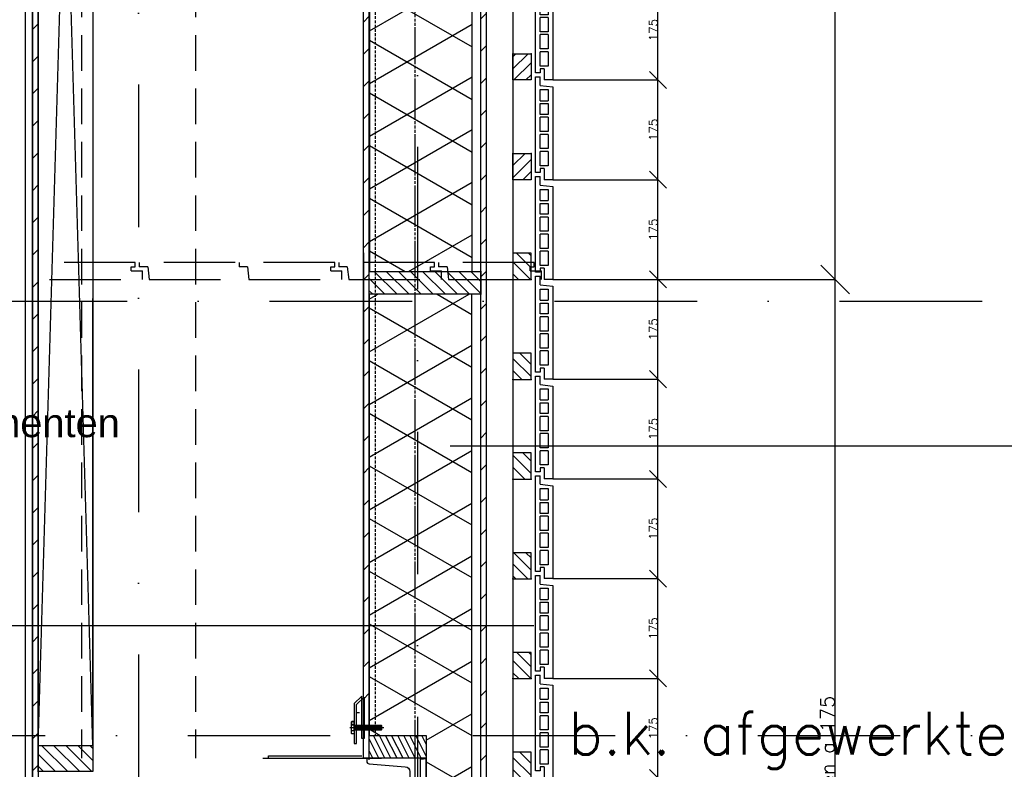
# Model space of a CAD drawing. Extents: x 0 to 317513, y 0 to 193913.
# Tile 49 of 105: x 238419 to 240147, y 102736 to 104052. Entities that reach past the tile are written whole.
import ezdxf
from ezdxf.enums import TextEntityAlignment as Align

# ---------------------------------------------------------------- set-up
doc = ezdxf.new("R2010")
doc.units = 0
doc.header["$LTSCALE"] = 20
doc.header["$MEASUREMENT"] = 0
doc.header["$PDSIZE"] = -1
for name, pattern in [('DASHDOT', [25, 12.5, -6.25, 0, -6.25]), ('DASHED2', [0.375, 0.25, -0.125]), ('DD1', [2.66667, 1.66667, -0.5, 0, -0.5]), ('HIDDEN', [9.375, 6.25, -3.125]), ('HIDDEN2', [4.6875, 3.125, -1.5625])]:
    doc.linetypes.add(name, pattern=pattern)
doc.layers.get('0').update_dxf_attribs({"linetype": 'CONTINUOUS'})
doc.layers.get('DEFPOINTS').update_dxf_attribs({"linetype": 'CONTINUOUS'})
for name, color, linetype in [('A--01A1_ACEER', 1, 'CONTINUOUS'), ('A--A21--_F-23-', 9, 'CONTINUOUS'), ('A--A25--_F--3-', 9, 'CONTINUOUS'), ('A--A42--_F--3-', 9, 'CONTINUOUS'), ('A--A42--_F-23-', 9, 'CONTINUOUS'), ('A--L13D3_VLOEREN', 3, 'CONTINUOUS'), ('A--L21--', 3, 'CONTINUOUS'), ('A--L21D3_BUITENWAND', 3, 'CONTINUOUS'), ('A--L21DC1_BUITENWAND', 1, 'HIDDEN'), ('A--L25--', 7, 'CONTINUOUS'), ('A--L25--_F-23-', 7, 'CONTINUOUS'), ('A--L28--', 7, 'CONTINUOUS'), ('A--L28--_F--3-', 1, 'CONTINUOUS'), ('A--L28D1_KONSTRUKTIES', 1, 'CONTINUOUS'), ('A--L28DC1_KONSTRUKTIES', 1, 'HIDDEN2'), ('A--L31--', 2, 'CONTINUOUS'), ('A--L31D1_BUITENKOZIJN', 1, 'CONTINUOUS'), ('A--L35--', 7, 'CONTINUOUS'), ('A--L35--_F-23-', 7, 'CONTINUOUS'), ('A--L351-_F-23-', 7, 'CONTINUOUS'), ('A--L42--', 7, 'CONTINUOUS'), ('A--L42--_F--3-', 7, 'CONTINUOUS'), ('A--L42--_F-23-', 7, 'CONTINUOUS'), ('A--M$1A-_F123-', 1, 'CONTINUOUS'), ('A--T$1A-_F123_20', 1, 'CONTINUOUS'), ('A--T01A-25_TEKST', 2, 'CONTINUOUS'), ('A--T01B2_HOOGTE_MAATV', 2, 'CONTINUOUS'), ('A--T01B3_HOOGTE_MAATV', 3, 'CONTINUOUS'), ('STRAMIEN', 8, 'DD1'), ('X--LR---_CP', 7, 'CONTINUOUS')]:
    doc.layers.add(name, color=color, linetype=linetype)
doc.styles.add('ALFA-0_25', font='ROMANS')
doc.styles.add('EB2', font='ARIAL.TTF')
doc.styles.add('HOOGTEXT', font='ROMANS.shx', dxfattribs={"height": 2.5})
doc.styles.add('MAATLIJN', font='ROMANS')
doc.dimstyles.new('ALFA25', dxfattribs={"dimscale": 0.3, "dimtxt": 50, "dimasz": 100, "dimexe": 0, "dimexo": 0, "dimgap": 2, "dimtad": 1, "dimdec": 0, "dimzin": 0, "dimdsep": 46, "dimtxsty": 'MAATLIJN', "dimblk1": 'OBLIQUE', "dimblk2": 'OBLIQUE', "dimsah": 1, "dimcen": 0, "dimclrd": 1, "dimclre": 1, "dimclrt": 2, "dimadec": 0, "dimazin": 0, "dimtfac": 0.75, "dimtdec": 4, "dimtix": 1, "dimtmove": 2, "dimatfit": 3, "dimldrblk": 'OBLIQUE', "dimfxl": 0, "dimtvp": 1.5, "dimtolj": 1, "dimtzin": 0, "dimarcsym": 0})
doc.dimstyles.new('STANDARD$0', dxfattribs={"dimscale": 50, "dimtxt": 2.5, "dimasz": 2, "dimexe": 2, "dimexo": 0, "dimgap": 2, "dimtad": 1, "dimdec": 0, "dimzin": 0, "dimdsep": 46, "dimtxsty": 'ALFA-0_25', "dimblk1": 'OBLIQUE', "dimblk2": 'OBLIQUE', "dimsah": 1, "dimcen": -3, "dimdle": 2, "dimclrd": 1, "dimclre": 1, "dimclrt": 2, "dimadec": 0, "dimazin": 0, "dimtfac": 0.666667, "dimtofl": 0, "dimtmove": 2, "dimatfit": 3, "dimldrblk": 'OBLIQUE', "dimfxl": 0, "dimtvp": 0.833333, "dimtolj": 1, "dimtzin": 0, "dimarcsym": 0})
pattern_1 = [(45, (0, 0), (-10.6066, 10.6066), [])]

# ---------------------------------------------------------------- blocks, each defined once
blk = doc.blocks.new('HOOGTEP')
at = {"layer": 'A--T01B2_HOOGTE_MAATV', "style": 'HOOGTEXT', "flags": 4}
blk.add_attdef('TEKST', (1.84, -0.671), '', height=1.5, dxfattribs=at)
at = {"layer": 'A--T01B3_HOOGTE_MAATV', "style": 'HOOGTEXT', "flags": 4}
blk.add_attdef('HOOGTE', (1.673, 3.819), '', height=1.75, dxfattribs=at)
blk = doc.blocks.new('_OBLIQUE')
at = {"color": 0, "linetype": 'ByBlock'}
blk.add_line((-0.5, -0.5), (0.5, 0.5), dxfattribs=at)
blk = doc.blocks.new('*D57')
at = {"color": 1, "linetype": 'ByBlock'}
for p, q in [((239354.3, 102895.9), (239538.8, 102895.9)), ((239538.8, 102720.9), (239538.8, 102895.9)), ((239354.3, 102720.9), (239538.8, 102720.9))]:
    blk.add_line(p, q, dxfattribs=at)
at = {"layer": 'DEFPOINTS', "color": 0, "linetype": 'ByBlock'}
for p in [(239354.3, 102895.9), (239538.8, 102895.9), (239354.3, 102720.9)]:
    blk.add_point(p, dxfattribs=at)
at = {"color": 1, "linetype": 'ByBlock', "xscale": 30, "yscale": 30, "zscale": 30}
for p, rotation in [((239538.8, 102895.9), 90), ((239538.8, 102720.9), 270)]:
    blk.add_blockref('_OBLIQUE', p, dxfattribs=dict(at, rotation=rotation))
at = {"color": 2, "linetype": 'ByBlock', "insert": (239530.7, 102808.4), "char_height": 15, "attachment_point": 5, "rotation": 90, "style": 'MAATLIJN'}
blk.add_mtext('\\A1;175', dxfattribs=at)
blk = doc.blocks.new('*D58')
at = {"color": 1, "linetype": 'ByBlock'}
for p, q in [((239354.3, 103070.9), (239538.8, 103070.9)), ((239538.8, 102895.9), (239538.8, 103070.9)), ((239354.3, 102895.9), (239538.8, 102895.9))]:
    blk.add_line(p, q, dxfattribs=at)
at = {"layer": 'DEFPOINTS', "color": 0, "linetype": 'ByBlock'}
for p in [(239354.3, 103070.9), (239538.8, 103070.9), (239354.3, 102895.9)]:
    blk.add_point(p, dxfattribs=at)
at = {"color": 1, "linetype": 'ByBlock', "xscale": 30, "yscale": 30, "zscale": 30}
for p, rotation in [((239538.8, 103070.9), 90), ((239538.8, 102895.9), 270)]:
    blk.add_blockref('_OBLIQUE', p, dxfattribs=dict(at, rotation=rotation))
at = {"color": 2, "linetype": 'ByBlock', "insert": (239530.7, 102983.4), "char_height": 15, "attachment_point": 5, "rotation": 90, "style": 'MAATLIJN'}
blk.add_mtext('\\A1;175', dxfattribs=at)
blk = doc.blocks.new('*D59')
at = {"color": 1, "linetype": 'ByBlock'}
for p, q in [((239354.3, 103245.9), (239538.8, 103245.9)), ((239538.8, 103070.9), (239538.8, 103245.9)), ((239354.3, 103070.9), (239538.8, 103070.9))]:
    blk.add_line(p, q, dxfattribs=at)
at = {"layer": 'DEFPOINTS', "color": 0, "linetype": 'ByBlock'}
for p in [(239354.3, 103245.9), (239538.8, 103245.9), (239354.3, 103070.9)]:
    blk.add_point(p, dxfattribs=at)
at = {"color": 1, "linetype": 'ByBlock', "xscale": 30, "yscale": 30, "zscale": 30}
for p, rotation in [((239538.8, 103245.9), 90), ((239538.8, 103070.9), 270)]:
    blk.add_blockref('_OBLIQUE', p, dxfattribs=dict(at, rotation=rotation))
at = {"color": 2, "linetype": 'ByBlock', "insert": (239530.7, 103158.4), "char_height": 15, "attachment_point": 5, "rotation": 90, "style": 'MAATLIJN'}
blk.add_mtext('\\A1;175', dxfattribs=at)
blk = doc.blocks.new('*D60')
at = {"color": 1, "linetype": 'ByBlock'}
for p, q in [((239354.3, 103420.9), (239538.8, 103420.9)), ((239538.8, 103245.9), (239538.8, 103420.9)), ((239354.3, 103245.9), (239538.8, 103245.9))]:
    blk.add_line(p, q, dxfattribs=at)
at = {"layer": 'DEFPOINTS', "color": 0, "linetype": 'ByBlock'}
for p in [(239354.3, 103420.9), (239538.8, 103420.9), (239354.3, 103245.9)]:
    blk.add_point(p, dxfattribs=at)
at = {"color": 1, "linetype": 'ByBlock', "xscale": 30, "yscale": 30, "zscale": 30}
for p, rotation in [((239538.8, 103420.9), 90), ((239538.8, 103245.9), 270)]:
    blk.add_blockref('_OBLIQUE', p, dxfattribs=dict(at, rotation=rotation))
at = {"color": 2, "linetype": 'ByBlock', "insert": (239530.7, 103333.4), "char_height": 15, "attachment_point": 5, "rotation": 90, "style": 'MAATLIJN'}
blk.add_mtext('\\A1;175', dxfattribs=at)
blk = doc.blocks.new('*D61')
at = {"color": 1, "linetype": 'ByBlock'}
for p, q in [((239354.3, 103420.9), (239538.8, 103420.9)), ((239538.8, 103245.9), (239538.8, 103420.9)), ((239354.3, 103245.9), (239538.8, 103245.9))]:
    blk.add_line(p, q, dxfattribs=at)
at = {"layer": 'DEFPOINTS', "color": 0, "linetype": 'ByBlock'}
for p in [(239354.3, 103420.9), (239538.8, 103420.9), (239354.3, 103245.9)]:
    blk.add_point(p, dxfattribs=at)
at = {"color": 1, "linetype": 'ByBlock', "xscale": 30, "yscale": 30, "zscale": 30}
for p, rotation in [((239538.8, 103420.9), 90), ((239538.8, 103245.9), 270)]:
    blk.add_blockref('_OBLIQUE', p, dxfattribs=dict(at, rotation=rotation))
at = {"color": 2, "linetype": 'ByBlock', "insert": (239530.7, 103333.4), "char_height": 15, "attachment_point": 5, "rotation": 90, "style": 'MAATLIJN'}
blk.add_mtext('\\A1;175', dxfattribs=at)
blk = doc.blocks.new('*D62')
at = {"color": 1, "linetype": 'ByBlock'}
for p, q in [((239354.3, 103595.9), (239538.8, 103595.9)), ((239538.8, 103420.9), (239538.8, 103595.9)), ((239354.3, 103420.9), (239538.8, 103420.9))]:
    blk.add_line(p, q, dxfattribs=at)
at = {"layer": 'DEFPOINTS', "color": 0, "linetype": 'ByBlock'}
for p in [(239354.3, 103595.9), (239538.8, 103595.9), (239354.3, 103420.9)]:
    blk.add_point(p, dxfattribs=at)
at = {"color": 1, "linetype": 'ByBlock', "xscale": 30, "yscale": 30, "zscale": 30}
for p, rotation in [((239538.8, 103595.9), 90), ((239538.8, 103420.9), 270)]:
    blk.add_blockref('_OBLIQUE', p, dxfattribs=dict(at, rotation=rotation))
at = {"color": 2, "linetype": 'ByBlock', "insert": (239530.7, 103508.4), "char_height": 15, "attachment_point": 5, "rotation": 90, "style": 'MAATLIJN'}
blk.add_mtext('\\A1;175', dxfattribs=at)
blk = doc.blocks.new('*U935')
at = {"layer": 'A--A42--_F-23-', "linetype": 'Continuous'}
h = blk.add_hatch(dxfattribs=at)
h.set_pattern_fill('ALFALINE', color=256, scale=40, style=0)
h.set_pattern_definition([(45, (-239233.298, -101917.898), (-28.284271, 28.284271), [])])
h.paths.add_polyline_path([(0, 0), (-5, 0), (-5, 5194), (0, 5194), (5, 5194), (5, 0)])
at = {"layer": 'A--L42--_F-23-', "color": 2, "linetype": 'Continuous'}
for points in [[(0, 0), (-5, 0), (-5, 5194), (0, 5194)], [(0, 0), (5, 0), (5, 5194), (0, 5194)]]:
    blk.add_lwpolyline(points, dxfattribs=at)
blk = doc.blocks.new('*D72')
at = {"color": 1, "linetype": 'ByBlock'}
for p, q in [((239429.1, 103595.9), (239849.9, 103595.9)), ((239849.9, 101845.9), (239849.9, 103595.9)), ((239429.1, 101845.9), (239849.9, 101845.9))]:
    blk.add_line(p, q, dxfattribs=at)
at = {"layer": 'DEFPOINTS', "color": 0, "linetype": 'ByBlock'}
for p in [(239429.1, 103595.9), (239849.9, 103595.9), (239429.1, 101845.9)]:
    blk.add_point(p, dxfattribs=at)
at = {"color": 1, "linetype": 'ByBlock', "xscale": 50, "yscale": 50, "zscale": 50}
for p, rotation in [((239849.9, 103595.9), 90), ((239849.9, 101845.9), 270)]:
    blk.add_blockref('_OBLIQUE', p, dxfattribs=dict(at, rotation=rotation))
at = {"color": 2, "linetype": 'ByBlock', "insert": (239836.4, 102720.9), "char_height": 25, "attachment_point": 5, "rotation": 90, "style": 'MAATLIJN'}
blk.add_mtext('\\A1;10 stenen a 175', dxfattribs=at)
blk = doc.blocks.new('*D73')
at = {"color": 1, "linetype": 'ByBlock'}
for p, q in [((239429.1, 105345.9), (239849.9, 105345.9)), ((239849.9, 103595.9), (239849.9, 105345.9)), ((239429.1, 103595.9), (239849.9, 103595.9))]:
    blk.add_line(p, q, dxfattribs=at)
at = {"layer": 'DEFPOINTS', "color": 0, "linetype": 'ByBlock'}
for p in [(239429.1, 105345.9), (239849.9, 105345.9), (239429.1, 103595.9)]:
    blk.add_point(p, dxfattribs=at)
at = {"color": 1, "linetype": 'ByBlock', "xscale": 50, "yscale": 50, "zscale": 50}
for p, rotation in [((239849.9, 105345.9), 90), ((239849.9, 103595.9), 270)]:
    blk.add_blockref('_OBLIQUE', p, dxfattribs=dict(at, rotation=rotation))
at = {"color": 2, "linetype": 'ByBlock', "insert": (239836.4, 104470.9), "char_height": 25, "attachment_point": 5, "rotation": 90, "style": 'MAATLIJN'}
blk.add_mtext('\\A1;10 stenen a 175', dxfattribs=at)
blk = doc.blocks.new('*D81')
at = {"color": 1, "linetype": 'ByBlock'}
for p, q in [((239354.3, 102895.9), (239538.8, 102895.9)), ((239538.8, 102720.9), (239538.8, 102895.9)), ((239354.3, 102720.9), (239538.8, 102720.9))]:
    blk.add_line(p, q, dxfattribs=at)
at = {"layer": 'DEFPOINTS', "color": 0, "linetype": 'ByBlock'}
for p in [(239354.3, 102895.9), (239538.8, 102895.9), (239354.3, 102720.9)]:
    blk.add_point(p, dxfattribs=at)
at = {"color": 1, "linetype": 'ByBlock', "xscale": 30, "yscale": 30, "zscale": 30}
for p, rotation in [((239538.8, 102895.9), 90), ((239538.8, 102720.9), 270)]:
    blk.add_blockref('_OBLIQUE', p, dxfattribs=dict(at, rotation=rotation))
at = {"color": 2, "linetype": 'ByBlock', "insert": (239530.7, 102808.4), "char_height": 15, "attachment_point": 5, "rotation": 90, "style": 'MAATLIJN'}
blk.add_mtext('\\A1;175', dxfattribs=at)
blk = doc.blocks.new('Q031612A')
at = {"layer": 'A--L35--_F-23-', "color": 1, "linetype": 'Continuous'}
for points in [[(0, 0), (0, 11), (-4.5, 11), (-5, 10.5), (-5, -10.5), (-4.5, -11), (0, -11), (0, -4.7), (-4.5, -4.7), (0, -4.7), (0, -11), (-4.5, -11), (-5, -10.5), (-5, -4.2), (-4.5, -4.7), (-5, -5.2)], [(-5, 4.4), (-4.5, 4.9), (-5, 5.4)], [(-4.5, 4.9), (0, 4.9), (0, -4.7)], [(1.7, 4.5), (0.6, -4.4)], [(0.6, 4.5), (0.6, -4.4)], [(3.2, 4.5), (2.1, -4.4)], [(4.7, 4.5), (3.6, -4.4)], [(6.2, 4.5), (5.1, -4.4)], [(7.7, 4.5), (6.6, -4.4)], [(9.2, 4.5), (8.1, -4.4)], [(10.7, 4.5), (9.6, -4.4)], [(12.3, 4.5), (11.2, -4.4)], [(13.8, 4.5), (12.7, -4.4)], [(15.3, 4.5), (14.2, -4.4)], [(16.8, 4.5), (15.7, -4.4)], [(18.3, 4.5), (17.2, -4.4)], [(19.8, 4.5), (18.7, -4.4)], [(21.3, 4.5), (20.2, -4.4)], [(22.8, 4.5), (21.7, -4.4)], [(24.3, 4.5), (23.2, -4.4)], [(25.9, 4.5), (24.8, -4.4)], [(27.4, 4.5), (26.3, -4.4)], [(28.9, 4.5), (27.8, -4.4)], [(30.4, 4.5), (29.3, -4.4)], [(31.9, 4.5), (30.8, -4.4)], [(33.4, 4.5), (32.3, -4.4)], [(34.9, 4.5), (33.8, -4.4)], [(36.4, 4.5), (35.3, -4.4)], [(37.9, 4.5), (36.8, -4.4)], [(39.5, 4.5), (38.4, -4.4)], [(41, 4.5), (39.9, -4.4)], [(42.5, 4.5), (41.4, -4.4)], [(44, 4.5), (42.9, -4.4)], [(45.5, 4.5), (44.4, -4.4)], [(47, 4.5), (45.9, -4.4)], [(47.6, -2.8), (47.5, -4.1)]]:
    blk.add_lwpolyline(points, dxfattribs=at)
blk.add_lwpolyline([(47.6, 4), (47.1, 4.5), (0, 4.5), (0, -4.4), (47.1, -4.4), (47.6, -3.9)], close=True, dxfattribs=at)
at = {"layer": 'A--L351-_F-23-', "color": 1, "linetype": 'DASHDOT'}
blk.add_lwpolyline([(-7.9, 0), (51.6, 0)], dxfattribs=at)
at = {"layer": 'X--LR---_CP', "color": 1, "linetype": 'DASHDOT'}
blk.add_point((0, 0), dxfattribs=at)
blk.add_point((0, 0), dxfattribs=at)
blk.add_point((0, 0), dxfattribs=at)
blk = doc.blocks.new('*U929')
at = {"layer": 'A--A42--_F-23-', "linetype": 'Continuous'}
h = blk.add_hatch(dxfattribs=at)
h.set_pattern_fill('ALFALINE', color=256, scale=40, style=0)
h.set_pattern_definition([(45, (-239127.343, -101917.898), (-28.284271, 28.284271), [])])
h.paths.add_polyline_path([(0, 0), (-5, 0), (-5, 837), (0, 837), (5, 837), (5, 0)])
at = {"layer": 'A--L42--_F-23-', "color": 2, "linetype": 'Continuous'}
for points in [[(0, 0), (-5, 0), (-5, 837), (0, 837)], [(0, 0), (5, 0), (5, 837), (0, 837)]]:
    blk.add_lwpolyline(points, dxfattribs=at)
blk = doc.blocks.new('*U928')
at = {"layer": 'A--A42--_F-23-', "linetype": 'Continuous'}
h = blk.add_hatch(dxfattribs=at)
h.set_pattern_fill('ALFALINE', color=256, scale=40, style=0)
h.set_pattern_definition([(45, (-239027.343, -102755.898), (-28.284271, 28.284271), [])])
h.paths.add_polyline_path([(0, 0), (-5, 0), (-5, 4358), (0, 4358), (5, 4358), (5, 0)])
at = {"layer": 'A--L42--_F-23-', "color": 2, "linetype": 'Continuous'}
for points in [[(0, 0), (-5, 0), (-5, 4358), (0, 4358)], [(0, 0), (5, 0), (5, 4358), (0, 4358)]]:
    blk.add_lwpolyline(points, dxfattribs=at)
blk = doc.blocks.new('ARGETON175')
at = {"layer": 'A--L21D3_BUITENWAND'}
for p, q in [((0, 168), (-8, 168)), ((-8, 153), (-8, 168)), ((0, 0), (0, 168)), ((-8, 153), (-30, 150.5)), ((-30, 150.5), (-30, -12.5)), ((-22, 145.5), (-22, 126)), ((-8, 145.5), (-22, 145.5)), ((-8, 126), (-8, 145.5)), ((-8, 126), (-22, 126)), ((-8, 121), (-22, 121)), ((-22, 121), (-22, 102)), ((-8, 102), (-8, 121)), ((-22, 102), (-8, 102)), ((-22, 97), (-22, 72)), ((-22, 97), (-8, 97)), ((-8, 72), (-8, 97)), ((-22, 72), (-8, 72)), ((-22, 67), (-22, 42)), ((-22, 67), (-8, 67)), ((-8, 42), (-8, 67)), ((-22, 42), (-8, 42)), ((-22, 37), (-22, 12)), ((-22, 37), (-8, 37)), ((-8, 12), (-8, 37)), ((-22, 12), (-8, 12)), ((-15, 7), (-15, -12.5)), ((-15, 7), (-8, 7)), ((-8, 7), (-8, 0)), ((-8, 0), (0, 0)), ((-30, -12.5), (-15, -12.5))]:
    blk.add_line(p, q, dxfattribs=at)
blk = doc.blocks.new('HOUT46X32')
at = {"layer": 'A--A25--_F--3-'}
h = blk.add_hatch(dxfattribs=at)
h.set_pattern_fill('ALFALINE', color=256, scale=15, style=0, pattern_type=2)
h.set_pattern_definition(pattern_1)
h.paths.add_polyline_path([(0, 0), (0, 46), (32, 46), (32, 0)])
at = {"layer": 'A--L25--_F-23-', "color": 2, "linetype": 'Continuous'}
blk.add_lwpolyline([(0, 0), (0, 46), (32, 46), (32, 0)], close=True, dxfattribs=at)
at = {"layer": 'X--LR---_CP'}
for p in [(0, 0), (0, 0), (32, 0)]:
    blk.add_point(p, dxfattribs=at)
blk = doc.blocks.new('NH40_196')
at = {"layer": 'A--A25--_F--3-'}
h = blk.add_hatch(dxfattribs=at)
h.set_pattern_fill('ALFALINE', color=256, scale=15, style=0, pattern_type=2)
h.set_pattern_definition([(45, (-6, 0), (-10.6066, 10.6066), [])])
h.paths.add_polyline_path([(0, 0), (0, 196), (40, 196), (40, 0)])
at = {"layer": 'A--L25--_F-23-', "color": 2, "linetype": 'Continuous'}
blk.add_lwpolyline([(0, 0), (0, 196), (40, 196), (40, 0)], close=True, dxfattribs=at)
at = {"layer": 'X--LR---_CP'}
for p in [(0, 0), (0, 0), (40, 0)]:
    blk.add_point(p, dxfattribs=at)
blk = doc.blocks.new('*D98')
at = {"color": 1, "linetype": 'ByBlock'}
for p, q in [((239354.3, 103945.9), (239538.8, 103945.9)), ((239538.8, 103770.9), (239538.8, 103945.9)), ((239354.3, 103770.9), (239538.8, 103770.9))]:
    blk.add_line(p, q, dxfattribs=at)
at = {"layer": 'DEFPOINTS', "color": 0, "linetype": 'ByBlock'}
for p in [(239354.3, 103945.9), (239538.8, 103945.9), (239354.3, 103770.9)]:
    blk.add_point(p, dxfattribs=at)
at = {"color": 1, "linetype": 'ByBlock', "xscale": 30, "yscale": 30, "zscale": 30}
for p, rotation in [((239538.8, 103945.9), 90), ((239538.8, 103770.9), 270)]:
    blk.add_blockref('_OBLIQUE', p, dxfattribs=dict(at, rotation=rotation))
at = {"color": 2, "linetype": 'ByBlock', "insert": (239530.7, 103858.4), "char_height": 15, "attachment_point": 5, "rotation": 90, "style": 'MAATLIJN'}
blk.add_mtext('\\A1;175', dxfattribs=at)
blk = doc.blocks.new('*D99')
at = {"color": 1, "linetype": 'ByBlock'}
for p, q in [((239354.3, 104120.9), (239538.8, 104120.9)), ((239538.8, 103945.9), (239538.8, 104120.9)), ((239354.3, 103945.9), (239538.8, 103945.9))]:
    blk.add_line(p, q, dxfattribs=at)
at = {"layer": 'DEFPOINTS', "color": 0, "linetype": 'ByBlock'}
for p in [(239354.3, 104120.9), (239538.8, 104120.9), (239354.3, 103945.9)]:
    blk.add_point(p, dxfattribs=at)
at = {"color": 1, "linetype": 'ByBlock', "xscale": 30, "yscale": 30, "zscale": 30}
for p, rotation in [((239538.8, 104120.9), 90), ((239538.8, 103945.9), 270)]:
    blk.add_blockref('_OBLIQUE', p, dxfattribs=dict(at, rotation=rotation))
at = {"color": 2, "linetype": 'ByBlock', "insert": (239530.7, 104033.4), "char_height": 15, "attachment_point": 5, "rotation": 90, "style": 'MAATLIJN'}
blk.add_mtext('\\A1;175', dxfattribs=at)
blk = doc.blocks.new('*D107')
at = {"color": 1, "linetype": 'ByBlock'}
for p, q in [((239354.3, 103770.9), (239538.8, 103770.9)), ((239538.8, 103595.9), (239538.8, 103770.9)), ((239354.3, 103595.9), (239538.8, 103595.9))]:
    blk.add_line(p, q, dxfattribs=at)
at = {"layer": 'DEFPOINTS', "color": 0, "linetype": 'ByBlock'}
for p in [(239354.3, 103770.9), (239538.8, 103770.9), (239354.3, 103595.9)]:
    blk.add_point(p, dxfattribs=at)
at = {"color": 1, "linetype": 'ByBlock', "xscale": 30, "yscale": 30, "zscale": 30}
for p, rotation in [((239538.8, 103770.9), 90), ((239538.8, 103595.9), 270)]:
    blk.add_blockref('_OBLIQUE', p, dxfattribs=dict(at, rotation=rotation))
at = {"color": 2, "linetype": 'ByBlock', "insert": (239530.7, 103683.4), "char_height": 15, "attachment_point": 5, "rotation": 90, "style": 'MAATLIJN'}
blk.add_mtext('\\A1;175', dxfattribs=at)
blk = doc.blocks.new('*D126')
at = {"color": 1, "linetype": 'ByBlock'}
for p, q in [((238627.3, 102582.9), (238627.3, 102590.9)), ((239112.3, 102590.9), (238627.3, 102590.9)), ((239112.3, 102582.9), (239112.3, 102590.9))]:
    blk.add_line(p, q, dxfattribs=at)
at = {"layer": 'DEFPOINTS', "color": 0, "linetype": 'ByBlock'}
for p in [(238627.3, 102590.9), (238627.3, 102582.9), (239112.3, 102582.9)]:
    blk.add_point(p, dxfattribs=at)
at = {"color": 1, "linetype": 'ByBlock', "xscale": 40, "yscale": 40, "zscale": 40, "rotation": 180}
blk.add_blockref('_OBLIQUE', (238627.3, 102590.9), dxfattribs=at)
at = {"color": 1, "linetype": 'ByBlock', "xscale": 40, "yscale": 40, "zscale": 40}
blk.add_blockref('_OBLIQUE', (239112.3, 102590.9), dxfattribs=at)
at = {"color": 2, "linetype": 'ByBlock', "insert": (238499.2, 102676.2), "char_height": 50, "attachment_point": 5, "style": 'ALFA-0_25'}
blk.add_mtext('\\A1;\\fRomanS|b0|i0|c0|p0;a.k. stalen balk=\\Fromans.shx;485', dxfattribs=at)
blk = doc.blocks.new('*U896')
at = {"layer": 'A--A42--_F-23-', "linetype": 'Continuous'}
h = blk.add_hatch(dxfattribs=at)
h.set_pattern_fill('ALFALINE', color=256, scale=40, style=0)
h.set_pattern_definition([(45, (-238446.343, -106075.898), (-28.284271, 28.284271), [])])
h.paths.add_polyline_path([(0, 0), (5, 0), (5, -6045), (0, -6045), (-5, -6045), (-5, 0)])
at = {"layer": 'A--L42--_F-23-', "color": 2, "linetype": 'Continuous'}
for points in [[(0, 0), (-5, 0), (-5, -6045), (0, -6045)], [(0, 0), (5, 0), (5, -6045), (0, -6045)]]:
    blk.add_lwpolyline(points, dxfattribs=at)
blk = doc.blocks.new('*U895')
at = {"layer": 'A--A42--_F--3-', "linetype": 'Continuous'}
h = blk.add_hatch(dxfattribs=at)
h.set_pattern_fill('ALFALINE', color=256, scale=40, angle=45, style=0)
h.set_pattern_definition([(90, (-238435.093, -101322.208), (-40, 7e-15), [])])
h.paths.add_polyline_path([(0, 0), (-6.2, 0), (-6.2, 4274.7), (0, 4274.7), (6.2, 4274.7), (6.2, 0)])
at = {"layer": 'A--L42--_F--3-', "color": 3, "linetype": 'Continuous'}
for points in [[(0, 0), (-6.2, 0), (-6.2, 4274.7), (0, 4274.7)], [(0, 0), (-6.2, 0), (-6.2, 4274.7), (0, 4274.7)], [(0, 0), (-6.2, 0), (-6.2, 4274.7), (0, 4274.7)], [(0, 0), (6.2, 0), (6.2, 4274.7), (0, 4274.7)]]:
    blk.add_lwpolyline(points, dxfattribs=at)
blk = doc.blocks.new('Q020676-')
at = {"layer": 'A--L28--_F--3-', "color": 4, "linetype": 'Continuous'}
blk.add_lwpolyline([(0, -120), (0, 120), (85, 120), (85, 114.4, -0.391021), (80.9, 109.9), (17.3, 104.9, 0.39104), (9.5, 96.4), (9.5, -96.4, 0.39104), (17.3, -104.9), (80.9, -109.9, -0.391021), (85, -114.4), (85, -120)], format="xyb", close=True, dxfattribs=at)
at = {"layer": 'X--LR---_CP', "color": 4, "linetype": 'Continuous'}
for p in [(0, 0), (0, 0), (9.5, 0)]:
    blk.add_point(p, dxfattribs=at)
blk = doc.blocks.new('Q020283-')
at = {"layer": 'A--A25--_F--3-'}
h = blk.add_hatch(dxfattribs=at)
h.set_pattern_fill('ALFALINE', color=256, scale=15, style=0, pattern_type=2)
h.set_pattern_definition(pattern_1)
h.paths.add_polyline_path([(0, 0), (0, 96), (46, 96), (46, 0)])
at = {"layer": 'A--L25--_F-23-', "color": 2, "linetype": 'Continuous'}
blk.add_lwpolyline([(0, 0), (0, 96), (46, 96), (46, 0)], close=True, dxfattribs=at)
at = {"layer": 'X--LR---_CP'}
for p in [(0, 0), (0, 0), (46, 0)]:
    blk.add_point(p, dxfattribs=at)

msp = doc.modelspace()

# ---------------------------------------------------------------- hatches: boundary and pattern name
at = {"layer": 'A--A21--_F-23-'}
h = msp.add_hatch(dxfattribs=at)
h.set_pattern_fill('ALFAISO', color=256, scale=80, angle=270, style=0, pattern_type=2)
h.set_pattern_definition([(150, (351498.34, 208039.17), (-40, -69.282032), []), (210, (351498.34, 208039.17), (40, -69.282032), [])])
h.paths.add_polyline_path([(239032.8, 103609.8), (239212.8, 103609.8), (239212.8, 104476.1), (239032.8, 104476.1)])
h = msp.add_hatch(dxfattribs=at)
h.set_pattern_fill('ALFAISO', color=256, scale=80, angle=270, style=0)
h.set_pattern_definition([(210, (397739.23, 7e-15), (-40, 69.282032), []), (150, (397739.23, 7e-15), (40, 69.282032), [])])
h.paths.add_polyline_path([(239032.3, 103569.8), (239212.3, 103569.8), (239212.3, 101957.9), (239132.3, 101957.9), (239132.3, 102795.9), (239032.3, 102795.9)])
at = {"layer": 'A--A25--_F--3-'}
h = msp.add_hatch(dxfattribs=at)
h.set_pattern_fill('ALFALINE', color=256, scale=15, style=0, pattern_type=2)
h.set_pattern_definition([(116.565, (238959.467, 102892.899), (-5.3033, -10.6066), [])])
h.paths.add_polyline_path([(239132.3, 102755.9), (239032.3, 102755.9), (239032.3, 102795.9), (239132.3, 102795.9)])

# ---------------------------------------------------------------- linework, layer by layer
for p, q in [((239022.3, 103642.7), (239022.3, 102920.6)), ((239032.3, 102752.7), (239032.3, 102920.6))]:
    msp.add_line(p, q)
at = {"layer": 'A--01A1_ACEER'}
for p, q in [((238547.3, 102778.3), (238451.3, 106029.9)), ((238451.3, 102778.3), (238547.3, 106029.9)), ((238547.3, 106029.9), (238547.3, 102778.3))]:
    msp.add_line(p, q, dxfattribs=at)
at = {"layer": 'A--01A1_ACEER', "linetype": 'DASHED2'}
msp.add_lwpolyline([(238631.3, 105992.9), (239042.8, 105992.9), (239042.8, 102795.9), (239112.8, 102795.9), (239112.8, 106062.9), (239042.3, 106062.9), (239042.3, 106062.9), (238631.3, 106062.9)], close=True, dxfattribs=at)
at = {"layer": 'A--L13D3_VLOEREN'}
for p, q in [((239011.1, 102835.9), (239015.1, 102835.9)), ((238845.8, 102755.9), (239053.6, 102755.9)), ((238855.8, 102759.9), (239019.1, 102759.9)), ((238855.8, 102755.9), (238855.8, 102759.9)), ((238855.8, 102755.9), (238855.8, 102759.9))]:
    msp.add_line(p, q, dxfattribs=at)
msp.add_lwpolyline([(239010.1, 102781.9), (239010.1, 102850.2), (239023.1, 102863.2), (239023.1, 102790.2), (239019.1, 102790.2), (239019.1, 102864.9), (239006.1, 102851.9), (239006.1, 102781.9)], close=True, dxfattribs=at)
at = {"layer": 'A--L21--'}
for points in [[(239032.8, 103609.8), (239212.8, 103609.8), (239212.8, 104476.1), (239032.8, 104476.1)], [(239132.3, 101957.9), (239212.3, 101957.9), (239212.3, 103569.8), (239032.3, 103569.8), (239032.3, 102795.9), (239132.3, 102795.9), (239132.3, 102042.4)]]:
    msp.add_lwpolyline(points, close=True, dxfattribs=at)
at = {"layer": 'A--L21DC1_BUITENWAND'}
for p, q in [((238621.8, 103625.9), (238453.8, 103625.9)), ((238621.8, 103617.9), (238621.8, 103625.9)), ((238796.8, 103625.9), (238628.8, 103625.9)), ((238628.8, 103625.9), (238628.8, 103617.9)), ((238971.8, 103625.9), (238803.8, 103625.9)), ((238803.8, 103625.9), (238803.8, 103617.9)), ((238971.8, 103617.9), (238971.8, 103625.9)), ((239146.8, 103625.9), (238978.8, 103625.9)), ((238978.8, 103625.9), (238978.8, 103617.9)), ((239146.8, 103617.9), (239146.8, 103625.9)), ((239321.8, 103625.9), (239153.8, 103625.9)), ((239153.8, 103625.9), (239153.8, 103617.9)), ((239321.8, 103617.9), (239321.8, 103625.9)), ((238614.8, 103610.9), (238614.8, 103617.9)), ((238614.8, 103617.9), (238621.8, 103617.9)), ((238614.8, 103610.9), (238634.3, 103610.9)), ((238643.8, 103617.9), (238628.8, 103617.9)), ((238634.3, 103595.9), (238634.3, 103610.9)), ((238643.8, 103617.9), (238646.3, 103595.9)), ((238818.8, 103617.9), (238803.8, 103617.9)), ((238818.8, 103617.9), (238821.3, 103595.9)), ((238964.8, 103610.9), (238964.8, 103617.9)), ((238964.8, 103617.9), (238971.8, 103617.9)), ((238964.8, 103610.9), (238984.3, 103610.9)), ((238993.8, 103617.9), (238978.8, 103617.9)), ((238984.3, 103595.9), (238984.3, 103610.9)), ((238993.8, 103617.9), (238996.3, 103595.9)), ((239139.8, 103610.9), (239139.8, 103617.9)), ((239139.8, 103617.9), (239146.8, 103617.9)), ((239139.8, 103610.9), (239159.3, 103610.9)), ((239168.8, 103617.9), (239153.8, 103617.9)), ((239159.3, 103595.9), (239159.3, 103610.9)), ((239168.8, 103617.9), (239171.3, 103595.9)), ((239314.8, 103610.9), (239314.8, 103617.9)), ((239314.8, 103617.9), (239321.8, 103617.9)), ((239314.8, 103610.9), (239334.3, 103610.9)), ((239334.3, 103595.9), (239334.3, 103610.9)), ((238471.3, 103595.9), (238634.3, 103595.9)), ((238646.3, 103595.9), (238809.3, 103595.9)), ((238821.3, 103595.9), (238984.3, 103595.9)), ((238996.3, 103595.9), (239159.3, 103595.9)), ((239171.3, 103595.9), (239334.3, 103595.9))]:
    msp.add_line(p, q, dxfattribs=at)
at = {"layer": 'A--L25--_F-23-', "color": 2, "linetype": 'Continuous'}
for p, q in [((239032.3, 102755.9), (239032.3, 102795.9)), ((239032.3, 102795.9), (239132.3, 102795.9)), ((239132.3, 102755.9), (239032.3, 102755.9))]:
    msp.add_line(p, q, dxfattribs=at)
at = {"layer": 'A--L28D1_KONSTRUKTIES', "linetype": 'DASHDOT'}
msp.add_line((239116.7, 106329.3), (239116.7, 102378), dxfattribs=at)
at = {"layer": 'A--L28DC1_KONSTRUKTIES'}
for p, q in [((239112.8, 102755.9), (239112.8, 106075.9)), ((238527.3, 105805.9), (238527.3, 102755.9)), ((238727.3, 105805.9), (238727.3, 102755.9))]:
    msp.add_line(p, q, dxfattribs=at)
at = {"layer": 'A--L31--'}
msp.add_line((239284.3, 105431.4), (239284.3, 101917.9), dxfattribs=at)
at = {"layer": 'A--L31D1_BUITENKOZIJN'}
for p, q in [((238451.3, 102778.3), (238451.3, 106075.9)), ((238547.3, 102778.3), (238547.3, 103562.4))]:
    msp.add_line(p, q, dxfattribs=at)
at = {"layer": 'A--T$1A-_F123_20'}
msp.add_lwpolyline([(237616.6, 103329.3), (237616.6, 102988.4), (239321.2, 102988.4)], dxfattribs=at)
at = {"layer": 'A--T01A-25_TEKST'}
msp.add_line((241003, 103303.1), (239174.5, 103303.1), dxfattribs=at)
at = {"layer": 'STRAMIEN', "linetype": 'DASHDOT'}
for p, q in [((238627.3, 109939.1), (238627.3, 90566.6)), ((237857.2, 103557.6), (241970.6, 103557.6)), ((139193.8, 102795.9), (241970.6, 102795.9))]:
    msp.add_line(p, q, dxfattribs=at)

# ---------------------------------------------------------------- block references
at = {"xscale": -1}
for p in [(239324.3, 103958.4), (239324.3, 103783.4), (239324.3, 103608.4), (239324.3, 103433.4), (239324.3, 103258.4), (239324.3, 103083.4), (239324.3, 102908.4), (239324.3, 102733.4)]:
    msp.add_blockref('ARGETON175', p, dxfattribs=at)
ref = msp.add_blockref('HOOGTEP', (240675.2, 102795.9), dxfattribs=dict(xscale=50, yscale=50, zscale=50))
ref.add_attrib('TEKST', 'b.k. afgewerkte vloer (3e verd)', (239381.4, 102762.3), dxfattribs={"layer": 'A--T01B2_HOOGTE_MAATV', "height": 75, "style": 'HOOGTEXT', "flags": 4})
at = {"layer": 'A--L25--'}
for name, p, rotation in [('HOUT46X32', (239316.3, 103991.9), 180), ('HOUT46X32', (239316.3, 103816.9), 180), ('NH40_196', (239228.3, 103569.8), 90), ('Q020283-', (238451.3, 102778.3), 270)]:
    msp.add_blockref(name, p, dxfattribs=dict(at, rotation=rotation))
at = {"layer": 'A--L25--', "xscale": -1}
for p in [(239316.3, 103595.9), (239316.3, 103420.4), (239316.3, 103245.4), (239316.3, 103070.4), (239316.3, 102895.4), (239316.3, 102720.4)]:
    msp.add_blockref('HOUT46X32', p, dxfattribs=at)
at = {"layer": 'A--L28--', "xscale": -1}
msp.add_blockref('Q020676-', (239112.8, 102635.9), dxfattribs=at)
at = {"layer": 'A--L35--', "xscale": -1, "rotation": 180}
msp.add_blockref('Q031612A', (239006.1, 102809.4), dxfattribs=at)
at = {"layer": 'A--L42--'}
for name, p in [('*U928', (239027.3, 102755.9)), ('*U935', (239233.3, 101917.9)), ('*U896', (238446.3, 106075.9)), ('*U895', (238435.1, 101322.2)), ('*U929', (239127.3, 101917.9))]:
    msp.add_blockref(name, p, dxfattribs=at)

# ---------------------------------------------------------------- texts
at = {"layer": 'A--T$1A-_F123_20', "style": 'EB2'}
msp.add_text('prefab houten wandelementen', height=50, dxfattribs=at).set_placement((238594.7, 103319.1), align=Align.RIGHT)

# ---------------------------------------------------------------- dimensions: what is measured, and where the dimension line sits
at = {"layer": 'A--M$1A-_F123-'}
for base, p1, p2, picture, middle in [((239849.9, 105345.9), (239429.1, 103595.9), (239429.1, 105345.9), '*D73', (239836.4, 104470.9)), ((239849.9, 103595.9), (239429.1, 101845.9), (239429.1, 103595.9), '*D72', (239836.4, 102720.9))]:
    dim = msp.add_linear_dim(base=base, p1=p1, p2=p2, angle=90, text='10 stenen a 175', dimstyle='ALFA25', override={"dimscale": 0.5}, dxfattribs=at)
    dim.commit()
    dim.dimension.update_dxf_attribs({"geometry": picture, "text_midpoint": middle})
for base, p1, p2, picture, middle in [((239538.8, 104120.9), (239354.3, 103945.9), (239354.3, 104120.9), '*D99', (239530.7, 104033.4)), ((239538.8, 103945.9), (239354.3, 103770.9), (239354.3, 103945.9), '*D98', (239530.7, 103858.4)), ((239538.8, 103770.9), (239354.3, 103595.9), (239354.3, 103770.9), '*D107', (239530.7, 103683.4)), ((239538.8, 103595.9), (239354.3, 103420.9), (239354.3, 103595.9), '*D62', (239530.7, 103508.4)), ((239538.8, 103420.9), (239354.3, 103245.9), (239354.3, 103420.9), '*D60', (239530.7, 103333.4)), ((239538.8, 103420.9), (239354.3, 103245.9), (239354.3, 103420.9), '*D61', (239530.7, 103333.4)), ((239538.8, 103245.9), (239354.3, 103070.9), (239354.3, 103245.9), '*D59', (239530.7, 103158.4)), ((239538.8, 103070.9), (239354.3, 102895.9), (239354.3, 103070.9), '*D58', (239530.7, 102983.4)), ((239538.8, 102895.9), (239354.3, 102720.9), (239354.3, 102895.9), '*D57', (239530.7, 102808.4)), ((239538.8, 102895.9), (239354.3, 102720.9), (239354.3, 102895.9), '*D81', (239530.7, 102808.4))]:
    dim = msp.add_linear_dim(base=base, p1=p1, p2=p2, angle=90, dimstyle='ALFA25', override={"dimscale": 0.3}, dxfattribs=at)
    dim.commit()
    dim.dimension.update_dxf_attribs({"geometry": picture, "text_midpoint": middle})
dim = msp.add_linear_dim(base=(238627.3, 102590.9), p1=(239112.3, 102582.9), p2=(238627.3, 102582.9), text='\\fRomanS|b0|i0|c0|p0;a.k. stalen balk=\\Fromans.shx;<>', dimstyle='STANDARD$0', override={"dimscale": 20, "dimexe": 0, "dimexo": 0, "dimcen": 0, "dimdle": 0, "dimclrt": 2, "dimtfac": 0.75, "dimtvp": 1.5}, dxfattribs=at)
dim.commit()
dim.dimension.update_dxf_attribs({"geometry": '*D126', "text_midpoint": (238499.2, 102676.2), "dimtype": 160})

doc.saveas('drawing.dxf')
